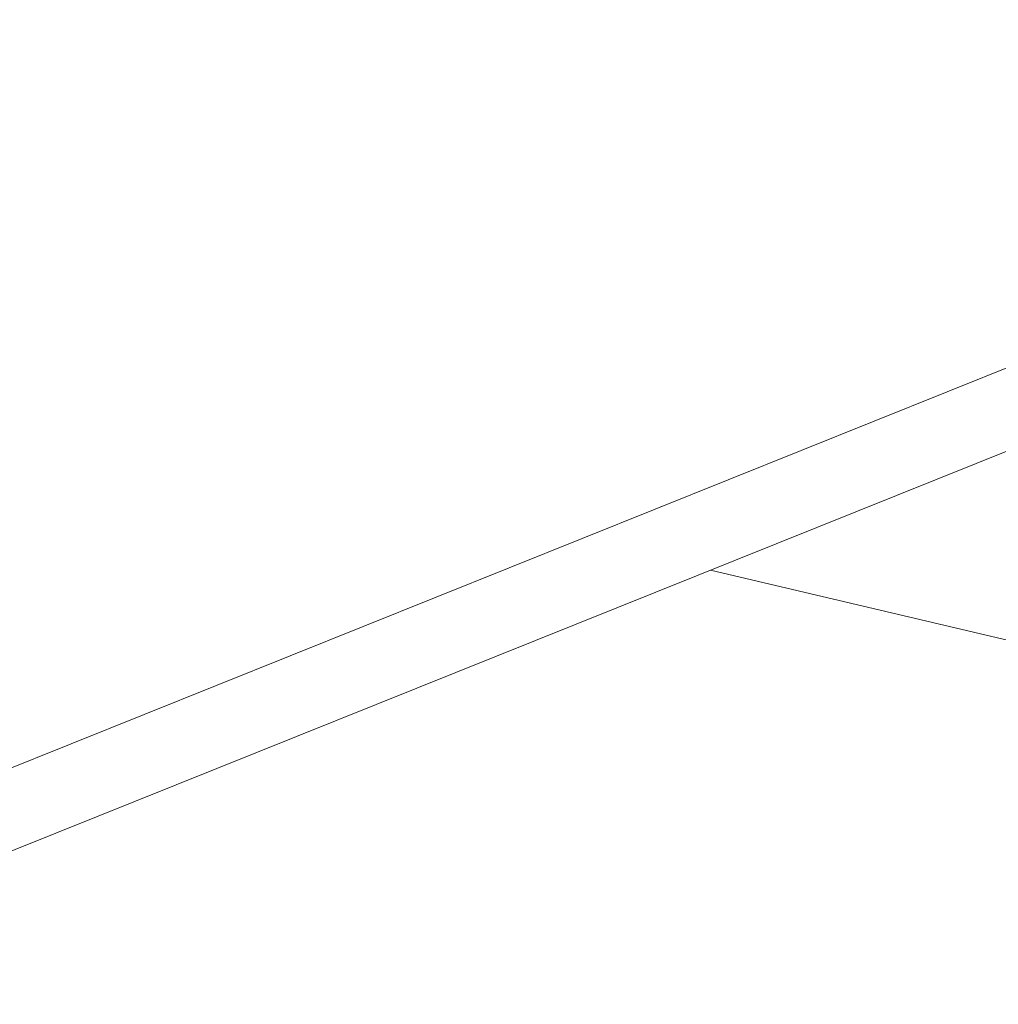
# Model space of a CAD drawing. Header units: millimetres. Extents: x -2220 to 52371, y -4077 to 6953.
# Tile 191 of 256: x 28396 to 28809, y -2421 to -2006. Entities that reach past the tile are written whole.
import ezdxf

# ---------------------------------------------------------------- set-up
doc = ezdxf.new("R2010")
doc.units = ezdxf.units.MM
doc.header["$MEASUREMENT"] = 0
doc.layers.add('Nuevo_Puertas Archicad', color=7, linetype='Continuous')
doc.layers.add('Nuevo_Puertas Archicad_Pluma_Nº__1', color=7, linetype='Continuous', lineweight=5)
doc.layers.add('Nuevo_Puertas Archicad_Pluma_Nº__3', color=7, linetype='Continuous', lineweight=5, true_color=0xa4a4a4)

# ---------------------------------------------------------------- blocks, each defined once
blk = doc.blocks.new('Elem Sección_211_2', base_point=(42615.74, 4689.65))
at = {"layer": 'Nuevo_Puertas Archicad_Pluma_Nº__1', "color": 7, "linetype": 'Continuous', "lineweight": 5}
blk.add_line((29178.84, -2005.54), (28210.53, -2394.58), dxfattribs=at)
at = {"layer": 'Nuevo_Puertas Archicad_Pluma_Nº__1', "color": 7, "linetype": 'Continuous', "lineweight": 5, "flags": 128}
blk.add_lwpolyline([(29199.47, -2032.34), (29188.34, -2036.81), (28242.29, -2416.9), (28231.16, -2421.37)], dxfattribs=at)
at = {"layer": 'Nuevo_Puertas Archicad_Pluma_Nº__3', "color": 253, "linetype": 'Continuous', "lineweight": 5, "true_color": 0xa4a4a4}
for p, q in [((28666.99, -2211.1), (28667.13, -2211.13)), ((28687.72, -2238.03), (29188.39, -2356.24))]:
    blk.add_line(p, q, dxfattribs=at)

msp = doc.modelspace()

# ---------------------------------------------------------------- block references
at = {"layer": 'Nuevo_Puertas Archicad', "lineweight": 0}
msp.add_blockref('Elem Sección_211_2', (42615.74, 4689.65), dxfattribs=at)

doc.saveas('drawing.dxf')
